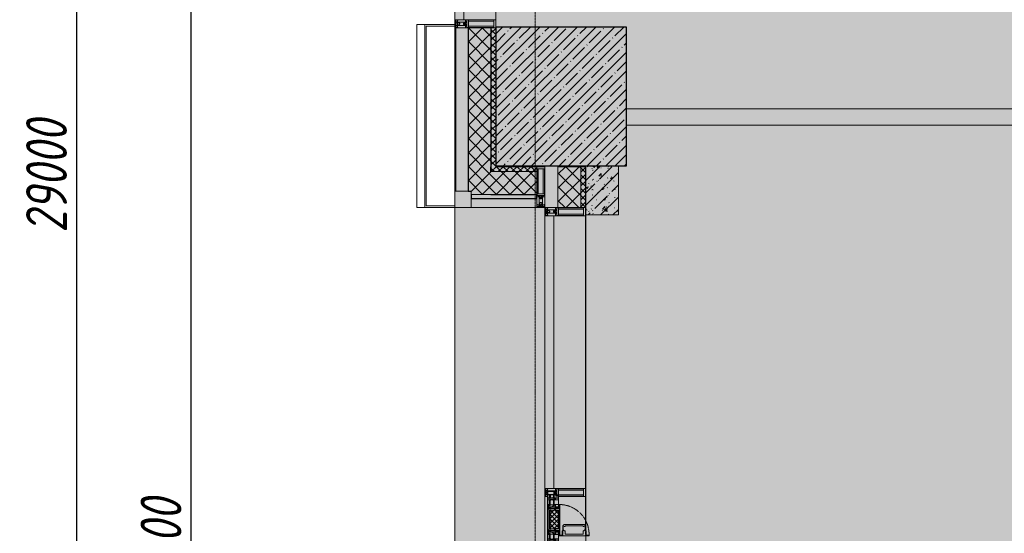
# Model space of a CAD drawing. Header units: millimetres. Extents: x -84210938 to 7466299, y -86687 to 22081.
# Tile 18 of 256: x 32766 to 38788, y -36229 to -33084. Entities that reach past the tile are written whole.
import ezdxf

# ---------------------------------------------------------------- set-up
doc = ezdxf.new("R2010")
doc.units = ezdxf.units.MM
doc.linetypes.add('-D1-02х01', pattern=[3, 2, -1])
doc.linetypes.add('-D1d1-15x02', pattern=[19, 15, -2, 0, -2])
doc.layers.get('Defpoints').update_dxf_attribs({"color": 31})
for name, color, linetype, lineweight in [('_0', 7, 'Continuous', 13), ('A-200-M_WALL', 7, 'Continuous', 5), ('A-200-M_WALL_INT', 7, 'Continuous', 5), ('A-200-M_WALL_PAT', 7, 'Continuous', 5), ('A-214-M_CURT_WALL', 7, 'Continuous', 5), ('A-215-M_CURT_PANEL', 7, 'Continuous', 5), ('A-280-M_COLUMN', 7, 'Continuous', 5), ('A-314-M_WINDOW', 7, 'Continuous', 5), ('S-280-M_COLUMN', 7, 'Continuous', 5), ('Z-060-M_DETAIL', 7, 'Continuous', 5), ('Оси', 7, 'Continuous', 5)]:
    doc.layers.add(name, color=color, linetype=linetype, lineweight=lineweight)
doc.styles.add('fl_iso paper', font='isocpeur.ttf', dxfattribs={"width": 0.8, "oblique": 10})
doc.dimstyles.new('In tre 1_100', dxfattribs={"dimscale": 100, "dimtxt": 2.5, "dimasz": 2, "dimexe": 1, "dimexo": 0.7, "dimgap": 0.6, "dimtad": 1, "dimdec": 0, "dimrnd": 5, "dimzin": 0, "dimdsep": 46, "dimtxsty": 'fl_iso paper', "dimblk": 'ARCHTICK', "dimcen": 0, "dimdle": 1, "dimadec": 0, "dimazin": 0, "dimtfac": 1, "dimtdec": 0, "dimtofl": 0, "dimtmove": 1, "dimatfit": 3, "dimldrblk": 'DOT', "dimfxl": 40, "dimtfillclr": 256, "dimtolj": 1, "dimtzin": 0, "dimarcsym": 1})
pattern_1 = [(45, (0, 0), (-21.213203, 21.213203), []), (135, (0, 0), (-21.213203, -21.213203), [])]
pattern_2 = [(45, (0, 0), (-42.4264, 42.4264), []), (135, (0, 0), (-42.4264, -42.4264), [])]

# ---------------------------------------------------------------- blocks, each defined once
blk = doc.blocks.new('_ArchTick')
at = {"color": 0, "linetype": 'ByBlock', "lineweight": 9, "const_width": 0.15}
blk.add_lwpolyline([(-0.5, -0.5), (0.5, 0.5)], dxfattribs=at)
blk = doc.blocks.new('*D675')
at = {"layer": 'Defpoints', "color": 0, "transparency": 16777216}
for p in [(33009.2, -19899.4), (33115.2, -19899.4), (33009.2, -48899.4)]:
    blk.add_point(p, dxfattribs=at)
at = {"layer": 'Оси', "color": 0, "lineweight": -2, "transparency": 16777216}
for p, q in [((33115.2, -48999.4), (33115.2, -19799.4)), ((33079.2, -19899.4), (33215.2, -19899.4)), ((33079.2, -48899.4), (33215.2, -48899.4))]:
    blk.add_line(p, q, dxfattribs=at)
at = {"layer": 'Оси', "color": 0, "lineweight": -2, "transparency": 16777216, "xscale": 200, "yscale": 200, "zscale": 200}
for p, rotation in [((33115.2, -19899.4), 90), ((33115.2, -48899.4), 270)]:
    blk.add_blockref('_ArchTick', p, dxfattribs=dict(at, rotation=rotation))
at = {"layer": 'Оси', "color": 0, "transparency": 16777216, "insert": (32930.2, -34041.9), "char_height": 250, "attachment_point": 5, "rotation": 90, "style": 'fl_iso paper'}
blk.add_mtext('\\A1;29000', dxfattribs=at)
blk = doc.blocks.new('_DOT')
at = {"color": 0, "linetype": 'ByBlock'}
blk.add_line((-0.5, 0), (-1, 0), dxfattribs=at)
at = {"color": 0, "linetype": 'ByBlock', "const_width": 0.5}
blk.add_lwpolyline([(-0.25, 0, 1), (0.25, 0, 1)], format="xyb", close=True, dxfattribs=at)
blk = doc.blocks.new('*D681')
at = {"layer": 'Defpoints', "color": 0, "transparency": 16777216}
for p in [(33709.2, -32099.4), (33815.2, -32099.4), (33709.2, -40499.4)]:
    blk.add_point(p, dxfattribs=at)
at = {"layer": 'Оси', "color": 0, "lineweight": -2, "transparency": 16777216}
for p, q in [((33815.2, -40599.4), (33815.2, -31999.4)), ((33779.2, -32099.4), (33915.2, -32099.4)), ((33779.2, -40499.4), (33915.2, -40499.4))]:
    blk.add_line(p, q, dxfattribs=at)
at = {"layer": 'Оси', "color": 0, "lineweight": -2, "transparency": 16777216, "xscale": 200, "yscale": 200, "zscale": 200}
for p, rotation in [((33815.2, -32099.4), 90), ((33815.2, -40499.4), 270)]:
    blk.add_blockref('_ArchTick', p, dxfattribs=dict(at, rotation=rotation))
at = {"layer": 'Оси', "color": 0, "transparency": 16777216, "insert": (33630.2, -36299.4), "char_height": 250, "attachment_point": 5, "rotation": 90, "style": 'fl_iso paper'}
blk.add_mtext('\\A1;8400', dxfattribs=at)
blk = doc.blocks.new('System Panel - A_PAN_Glass-4469114-50_AS_Plan_23')
at = {"layer": 'A-215-M_CURT_PANEL'}
for p, q in [((785, 0), (-785, 0)), ((-785, 0), (-785, -55)), ((785, -55), (785, 0)), ((-785, -55), (785, -55))]:
    blk.add_line(p, q, dxfattribs=at)
blk = doc.blocks.new('Rectangular Mullion - R_StandardFrame_50Wx250H-3735661-50_AS_Plan_23')
at = {"layer": 'A-214-M_CURT_WALL'}
blk.add_line((-500, 17465), (-500, 15895), dxfattribs=at)
blk = doc.blocks.new('Quad Corner Mullion - Q_0_100_-50-2880228-50_AS_Plan_23')
at = {"layer": 'A-214-M_CURT_WALL', "lineweight": 9}
for p, q in [((0, 100), (-100, 100)), ((-100, 100), (-100, 0)), ((0, 0), (0, 100)), ((-100, 0), (0, 0))]:
    blk.add_line(p, q, dxfattribs=at)
blk = doc.blocks.new('Rectangular Mullion - 50Wx250H-V7-50_AS_Plan_23')
at = {"layer": 'Z-060-M_DETAIL'}
for p, q in [((-25, 65.2), (-25, 250)), ((-25, 250), (0, 250)), ((25, 250), (0, 250)), ((25, 65.2), (25, 250)), ((-23, 237.3), (0, 237.3)), ((-23, 237.3), (-23, 73.6)), ((-14.9, 84), (-14.9, 237.3)), ((23, 237.3), (0, 237.3)), ((14.9, 84), (14.9, 237.3)), ((23, 237.3), (23, 73.6)), ((-14, 65.2), (-25, 65.2)), ((0, 84), (-23, 84)), ((-0.5, 73.6), (-23, 73.6)), ((-14, 71.3), (-14, 65.2)), ((-10, 71.3), (-14, 71.3)), ((-10, 53), (-10, 71.3)), ((-7, 65.2), (-5.9, 67.3)), ((-7, 65.2), (-7, 54.7)), ((-4.1, 67.3), (-5.9, 67.3)), ((-4.1, 67.3), (-2.9, 65.1)), ((-2.9, 65.1), (-2.9, 54.6)), ((0, 84), (23, 84)), ((0.5, 73.6), (23, 73.6)), ((4.1, 67.3), (2.9, 65.1)), ((2.9, 65.1), (2.9, 54.6)), ((4.1, 67.3), (5.9, 67.3)), ((7, 65.2), (5.9, 67.3)), ((7, 65.2), (7, 54.7)), ((10, 71.3), (14, 71.3)), ((10, 53), (10, 71.3)), ((14, 71.3), (14, 65.2)), ((14, 65.2), (25, 65.2)), ((-23.8, 14.6), (-25, 14.2)), ((-25, 0), (-25, 14.2)), ((-22.3, 17), (-23.8, 17)), ((-23.8, 17), (-23.8, 14.6)), ((-22.5, 10.6), (-23.8, 14.6)), ((-22.5, 10.6), (-23.7, 9.9)), ((-23.7, 1.3), (-23.7, 9.9)), ((-23.7, 1.3), (-11.8, 1.3)), ((-23.2, 10.2), (-22.5, 8)), ((-22.5, 8), (-22.5, 4.5)), ((-21.3, 4.5), (-22.5, 4.5)), ((-22.3, 17), (-22.3, 16)), ((-22.3, 16), (-21.3, 16)), ((-19, 17.6), (-21.3, 16)), ((-21.3, 4.5), (-21.3, 6.5)), ((-21.3, 6.5), (-14.2, 6.5)), ((-18.4, 16.6), (-19, 17.6)), ((-7.4, 16.6), (-18.4, 16.6)), ((-14.2, 6.5), (-14.2, 4.5)), ((-13.2, 4.5), (-14.2, 4.5)), ((-13.2, 4.5), (-12.2, 7.2)), ((-12.7, 7.6), (-11.3, 11.4)), ((-12.7, 7.6), (-11.8, 6.9)), ((-12.2, 9), (-12.2, 14.8)), ((-12.2, 14.8), (0, 14.8)), ((-11.8, 1.3), (-11.8, 6.9)), ((-10.5, 11.2), (-11.3, 11.4)), ((-10.5, 1.5), (-10.5, 11.2)), ((-4.8, 1.5), (-10.5, 1.5)), ((-8.7, 53), (-10, 53)), ((-10, 53), (-10, 17)), ((-10, 17), (-7.5, 17)), ((-8.7, 53), (-7, 54.7)), ((-8.5, 23), (-1.5, 30)), ((-8.5, 18.5), (-8.5, 23)), ((-7.5, 18.5), (-8.5, 18.5)), ((-7.5, 17), (-7.5, 18.5)), ((-7.4, 18), (-7.4, 16.6)), ((-2.6, 18), (-7.4, 18)), ((0, 8), (-4.8, 8)), ((-4.8, 1.5), (-4.8, 8)), ((-1.3, 53), (-2.9, 54.6)), ((-2.6, 18), (-2.6, 16.8)), ((-2.6, 16.8), (0, 16.8)), ((-1.5, 30), (0, 30)), ((0, 53), (-1.3, 53)), ((0, 53), (1.3, 53)), ((1.5, 30), (0, 30)), ((2.6, 16.8), (0, 16.8)), ((0, 14.8), (0, 16.8)), ((0, 14.8), (0, 16.8)), ((12.2, 14.8), (0, 14.8)), ((0, 0), (0, 8)), ((0, 8), (4.8, 8)), ((0, 0), (0, 8)), ((1.3, 53), (2.9, 54.6)), ((8.5, 23), (1.5, 30)), ((2.6, 18), (2.6, 16.8)), ((2.6, 18), (7.4, 18)), ((4.8, 1.5), (4.8, 8)), ((4.8, 1.5), (10.5, 1.5)), ((8.7, 53), (7, 54.7)), ((7.4, 18), (7.4, 16.6)), ((7.4, 16.6), (18.4, 16.6)), ((7.5, 18.5), (8.5, 18.5)), ((7.5, 17), (7.5, 18.5)), ((10, 17), (7.5, 17)), ((8.5, 18.5), (8.5, 23)), ((8.7, 53), (10, 53)), ((10, 53), (10, 17)), ((10.5, 11.2), (11.3, 11.4)), ((10.5, 1.5), (10.5, 11.2)), ((12.7, 7.6), (11.3, 11.4)), ((12.7, 7.6), (11.8, 6.9)), ((11.8, 1.3), (11.8, 6.9)), ((23.7, 1.3), (11.8, 1.3)), ((12.2, 9), (12.2, 14.8)), ((13.2, 4.5), (12.2, 7.2)), ((13.2, 4.5), (14.2, 4.5)), ((21.3, 6.5), (14.2, 6.5)), ((14.2, 6.5), (14.2, 4.5)), ((18.4, 16.6), (19, 17.6)), ((19, 17.6), (21.3, 16)), ((22.3, 16), (21.3, 16)), ((21.3, 4.5), (21.3, 6.5)), ((21.3, 4.5), (22.5, 4.5)), ((22.3, 17), (22.3, 16)), ((22.3, 17), (23.8, 17)), ((22.5, 10.6), (23.8, 14.6)), ((22.5, 10.6), (23.7, 9.9)), ((23.2, 10.2), (22.5, 8)), ((22.5, 8), (22.5, 4.5)), ((23.7, 1.3), (23.7, 9.9)), ((23.8, 17), (23.8, 14.6)), ((23.8, 14.6), (25, 14.2)), ((25, 0), (25, 14.2)), ((-25, 0), (0, 0)), ((25, 0), (0, 0))]:
    blk.add_line(p, q, dxfattribs=at)
for centre, start, end in [((-0.5, 73.1), 360, 90), ((0.5, 73.1), 90, 180)]:
    blk.add_arc(centre, 0.5, start, end, dxfattribs=at)
blk = doc.blocks.new('Rectangular Mullion - R_StandardFrame_50Wx250H-2880232-50_AS_Plan_23')
at = {"layer": 'A-214-M_CURT_WALL', "lineweight": 9}
for p, q in [((0, 250), (-50, 250)), ((-50, 250), (-50, 0)), ((0, 0), (0, 250)), ((-50, 0), (0, 0))]:
    blk.add_line(p, q, dxfattribs=at)
blk = doc.blocks.new('System Panel - A_PAN_Glass-3737704-50_AS_Plan_23')
at = {"layer": 'A-215-M_CURT_PANEL'}
for p, q in [((835, 0), (-835, 0)), ((-835, 0), (-835, -55)), ((835, -55), (835, 0)), ((-835, -55), (835, -55))]:
    blk.add_line(p, q, dxfattribs=at)
blk = doc.blocks.new('Rectangular Mullion - R_StandardFrame_50Wx250H-3735672-50_AS_Plan_23')
at = {"layer": 'A-214-M_CURT_WALL'}
blk.add_line((50, 14695), (50, 13025), dxfattribs=at)
blk = doc.blocks.new('A_PAN_Створка - 383мм-3734681-50_AS_Plan_23')
at = {"layer": 'A-215-M_CURT_PANEL'}
h = blk.add_hatch(dxfattribs=at)
h.set_pattern_fill('FP_17', color=256, style=0, pattern_type=2)
h.set_pattern_definition([(135, (12835.019, 200), (-14.142136, -14.142136), []), (225, (12835.019, 200), (14.142136, -14.142136), [])])
h.paths.add_polyline_path([(57.2, 36.4), (57.2, 60.8), (54.6, 63.4), (53.6, 82.7), (-54.6, 81.8), (-54.6, 63.4), (-57.2, 60.8), (-57.2, 36.4), (-54.9, 34.1), (-54.5, 31.8), (54.5, 31.8), (54.9, 34.1)])
at = {"layer": 'A-314-M_WINDOW'}
for p, q in [((-153, 73.5), (-150, 73.5)), ((-153, 60), (-153, 73.5)), ((-152, 20), (-152, 73.5)), ((-150.5, 69.5), (-150.5, 73.5)), ((-145, 69.5), (-150.5, 69.5)), ((-150.5, 33.6), (-150.5, 68)), ((-150.5, 68), (-143.5, 68)), ((-150, 84), (-78, 84)), ((-150, 73.5), (-150, 84)), ((-148.5, 82.5), (-132.4, 82.5)), ((-148.5, 81), (-148.5, 82.5)), ((-143.5, 81), (-148.5, 81)), ((-145, 69.5), (-145, 79.5)), ((-143.5, 68), (-143.5, 81)), ((-132.4, 56.6), (-132.4, 82.5)), ((-131, 82.5), (-120.8, 82.5)), ((-131, 82.5), (-131, 64.6)), ((-131, 64.6), (-120.8, 64.6)), ((-131, 56.5), (-131, 62.6)), ((-120.8, 62.6), (-131, 62.6)), ((-120.8, 82.5), (-120.8, 64.6)), ((-120.8, 56.5), (-120.8, 62.6)), ((-119.3, 82.5), (-92.5, 82.5)), ((-119.3, 56.6), (-119.3, 82.5)), ((-92.5, 56.6), (-92.5, 82.5)), ((-91.5, 92), (91.5, 92)), ((-91.5, 87.5), (-91.5, 92)), ((-73.9, 87.5), (-91.5, 87.5)), ((-90.8, 82.5), (-79.5, 82.5)), ((-90.8, 64.6), (-90.8, 82.5)), ((-80.1, 64.6), (-90.8, 64.6)), ((-90.8, 62.7), (-90.8, 56.6)), ((-80.4, 62.7), (-90.8, 62.7)), ((-85, 84), (-85, 87.5)), ((-85, 87.5), (-78, 87.5)), ((-78, 84), (-85, 84)), ((-80.4, 61.1), (-80.4, 62.7)), ((-78, 61.1), (-80.4, 61.1)), ((-80.1, 66.1), (-80.1, 64.6)), ((-78, 66.1), (-80.1, 66.1)), ((-79.5, 82.5), (-79.5, 80.6)), ((-79.5, 80.6), (-78, 80.6)), ((-78, 87.5), (-78, 84)), ((-78, 84), (-73.9, 84)), ((-78, 84), (-78, 23.5)), ((-78, 66.1), (-78, 61.1)), ((-73.9, 62.5), (-73.9, 87.5)), ((-70, 62.5), (-73.9, 62.5)), ((-70, 32.1), (-70, 62.5)), ((70, 62.5), (70, 32.1)), ((73.9, 62.5), (70, 62.5)), ((73.9, 87.5), (73.9, 62.5)), ((91.5, 87.5), (73.9, 87.5)), ((73.9, 84), (78, 84)), ((78, 87.5), (78, 84)), ((85, 87.5), (78, 87.5)), ((78, 84), (85, 84)), ((78, 84), (150, 84)), ((78, 23.5), (78, 84)), ((79.5, 80.6), (78, 80.6)), ((78, 66.1), (78, 61.1)), ((78, 66.1), (80.1, 66.1)), ((78, 61.1), (80.4, 61.1)), ((90.8, 82.5), (79.5, 82.5)), ((79.5, 82.5), (79.5, 80.6)), ((80.1, 66.1), (80.1, 64.6)), ((80.1, 64.6), (90.8, 64.6)), ((80.4, 62.7), (90.8, 62.7)), ((80.4, 61.1), (80.4, 62.7)), ((85, 84), (85, 87.5)), ((90.8, 64.6), (90.8, 82.5)), ((90.8, 62.7), (90.8, 56.6)), ((91.5, 92), (91.5, 87.5)), ((119.3, 82.5), (92.5, 82.5)), ((92.5, 56.6), (92.5, 82.5)), ((119.3, 56.6), (119.3, 82.5)), ((120.8, 82.5), (120.8, 64.6)), ((131, 82.5), (120.8, 82.5)), ((131, 64.6), (120.8, 64.6)), ((120.8, 56.5), (120.8, 62.6)), ((120.8, 62.6), (131, 62.6)), ((131, 82.5), (131, 64.6)), ((131, 56.5), (131, 62.6)), ((132.4, 56.6), (132.4, 82.5)), ((148.5, 82.5), (132.4, 82.5)), ((143.5, 81), (148.5, 81)), ((143.5, 68), (143.5, 81)), ((150.5, 68), (143.5, 68)), ((145, 69.5), (145, 79.5)), ((145, 69.5), (150.5, 69.5)), ((148.5, 81), (148.5, 82.5)), ((150, 84), (150, 73.5)), ((150, 73.5), (153, 73.5)), ((150.5, 69.5), (150.5, 73.5)), ((150.5, 33.6), (150.5, 68)), ((152, 20), (152, 73.5)), ((153, 73.5), (153, 60)), ((-171, 57), (-156, 57)), ((-171, 17), (-171, 57)), ((-171, 55.5), (-152, 55.5)), ((-171, 18.5), (-153.5, 18.5)), ((-67.9, 17), (-171, 17)), ((-153.5, 18.5), (-152, 20)), ((-150.5, 56.6), (-132.4, 56.6)), ((-136.4, 52.4), (-150.5, 52.4)), ((-136.3, 33.6), (-150.5, 33.6)), ((-150.5, 29.4), (-132.4, 29.4)), ((-150.5, 17), (-150.5, 29.4)), ((-132.4, 18.6), (-150.5, 18.6)), ((-137.2, 54.8), (-135.8, 50.8)), ((-132.5, 54.8), (-137.2, 54.8)), ((-137.2, 31), (-135.8, 35)), ((-132.5, 31), (-137.2, 31)), ((-132.1, 49), (-135.8, 50.8)), ((-132.1, 36.8), (-135.8, 35)), ((-132.5, 53.8), (-133.4, 52)), ((-133.4, 52), (-130.1, 50.4)), ((-133.4, 33.7), (-130.1, 35.3)), ((-132.5, 31.9), (-133.4, 33.7)), ((-132.5, 53.8), (-132.5, 54.8)), ((-132.5, 31.9), (-132.5, 31)), ((-132.4, 29.4), (-132.4, 18.6)), ((-132.1, 49), (-132.1, 36.8)), ((-131, 56.5), (-120.8, 56.5)), ((-131, 55.1), (-131, 52.7)), ((-120.8, 55.1), (-131, 55.1)), ((-129.4, 51.1), (-131, 52.7)), ((-129.4, 34.6), (-131, 33)), ((-131, 30.9), (-131, 33)), ((-120.8, 30.9), (-131, 30.9)), ((-131, 29.5), (-120.8, 29.5)), ((-131, 18.2), (-131, 29.5)), ((-120.8, 18.2), (-131, 18.2)), ((-130.1, 50.4), (-129.4, 51.1)), ((-130.1, 35.3), (-130.1, 50.4)), ((-130.1, 35.3), (-129.4, 34.6)), ((-122.4, 51.1), (-120.8, 52.7)), ((-121.7, 50.4), (-122.4, 51.1)), ((-121.7, 35.3), (-122.4, 34.6)), ((-122.4, 34.6), (-120.8, 33)), ((-118.4, 52), (-121.7, 50.4)), ((-121.7, 35.3), (-121.7, 50.4)), ((-118.4, 33.7), (-121.7, 35.3)), ((-120.8, 55.1), (-120.8, 52.7)), ((-120.8, 30.9), (-120.8, 33)), ((-120.8, 18.2), (-120.8, 29.5)), ((-119.7, 49), (-115.9, 50.8)), ((-119.7, 49), (-119.7, 36.8)), ((-119.7, 36.8), (-115.9, 35)), ((-92.5, 56.6), (-119.3, 56.6)), ((-119.3, 54.8), (-114.6, 54.8)), ((-119.3, 53.8), (-119.3, 54.8)), ((-119.3, 53.8), (-118.4, 52)), ((-119.3, 31.9), (-118.4, 33.7)), ((-119.3, 31.9), (-119.3, 31)), ((-119.3, 31), (-114.6, 31)), ((-92.5, 29.4), (-119.3, 29.4)), ((-119.3, 29.4), (-119.3, 18.6)), ((-119.3, 18.6), (-92.5, 18.6)), ((-114.6, 54.8), (-115.9, 50.8)), ((-114.6, 31), (-115.9, 35)), ((-94.1, 33.5), (-115.4, 33.5)), ((-94.1, 52.5), (-115.3, 52.5)), ((-89.9, 50.9), (-94.1, 52.5)), ((-89.9, 35.1), (-94.1, 33.5)), ((-92.5, 18.6), (-92.5, 29.4)), ((-90.8, 56.6), (-85.9, 56.6)), ((-90.8, 18.5), (-90.8, 29.4)), ((-90.8, 29.4), (-85.9, 29.4)), ((-87.3, 18.5), (-90.8, 18.5)), ((-89.9, 52.2), (-88.6, 53.5)), ((-89.9, 52.2), (-89.9, 50.9)), ((-89.9, 35.1), (-89.9, 50.9)), ((-89.9, 32.5), (-89.9, 35.1)), ((-85.9, 32.5), (-89.9, 32.5)), ((-85.9, 53.5), (-88.6, 53.5)), ((-87.3, 21.9), (-85.9, 21.9)), ((-87.3, 20.4), (-87.3, 21.9)), ((-87.3, 20.4), (-87.3, 18.5)), ((-84.8, 20.4), (-87.3, 20.4)), ((-85.9, 56.6), (-85.9, 53.5)), ((-85.9, 53.5), (-78, 45.6)), ((-85.9, 29.4), (-85.9, 32.5)), ((-85.9, 21.9), (-85.9, 29.4)), ((-85.9, 18.2), (-85.9, 20.4)), ((-75.9, 18.2), (-85.9, 18.2)), ((-83.4, 20.4), (-84.8, 20.4)), ((-70, 33.8), (-83.4, 20.4)), ((-78, 45.6), (-78, 36.8)), ((-78, 36.8), (-70, 36.8)), ((-78, 23.5), (-67.9, 23.5)), ((-75.9, 23.5), (-73, 23.5)), ((-75.9, 21.5), (-75.9, 23.5)), ((-75.9, 21.5), (-75.9, 18.2)), ((-74.9, 21.5), (-75.9, 21.5)), ((-74.9, 17.9), (-74.9, 21.5)), ((-68.9, 17.9), (-74.9, 17.9)), ((-67.2, 29.3), (-73, 23.5)), ((-70, 36.8), (-70, 33.8)), ((-61.4, 23.5), (-70, 32.1)), ((-68.9, 21.5), (-68.9, 17.9)), ((-67.9, 21.5), (-68.9, 21.5)), ((-67.9, 23.5), (-64.6, 26.8)), ((-67.9, 23.5), (-64.6, 26.8)), ((-67.9, 21.5), (-67.9, 23.5)), ((-67.9, 17), (-67.9, 23.5)), ((-61.4, 23.5), (-67.9, 17)), ((67.9, 17), (-67.9, 17)), ((-67.9, 17), (67.9, 17)), ((-64.6, 26.8), (-67.2, 29.3)), ((-64.6, 26.8), (-61.4, 23.5)), ((61.4, 23.5), (-61.4, 23.5)), ((70, 32.1), (61.4, 23.5)), ((61.4, 23.5), (64.6, 26.8)), ((67.9, 17), (61.4, 23.5)), ((64.6, 26.8), (67.2, 29.3)), ((67.9, 23.5), (64.6, 26.8)), ((64.6, 26.8), (67.9, 23.5)), ((67.2, 29.3), (73, 23.5)), ((67.9, 21.5), (67.9, 23.5)), ((67.9, 23.5), (67.9, 17)), ((67.9, 23.5), (78, 23.5)), ((67.9, 21.5), (68.9, 21.5)), ((171, 17), (67.9, 17)), ((68.9, 21.5), (68.9, 17.9)), ((68.9, 17.9), (74.9, 17.9)), ((70, 36.8), (70, 33.8)), ((78, 36.8), (70, 36.8)), ((70, 33.8), (83.4, 20.4)), ((75.9, 23.5), (73, 23.5)), ((74.9, 21.5), (75.9, 21.5)), ((74.9, 17.9), (74.9, 21.5)), ((75.9, 21.5), (75.9, 23.5)), ((75.9, 21.5), (75.9, 18.2)), ((75.9, 18.2), (85.9, 18.2)), ((85.9, 53.5), (78, 45.6)), ((78, 45.6), (78, 36.8)), ((83.4, 20.4), (84.8, 20.4)), ((84.8, 20.4), (87.3, 20.4)), ((85.9, 56.6), (85.9, 53.5)), ((90.8, 56.6), (85.9, 56.6)), ((85.9, 53.5), (88.6, 53.5)), ((85.9, 32.5), (89.9, 32.5)), ((85.9, 29.4), (85.9, 32.5)), ((85.9, 21.9), (85.9, 29.4)), ((90.8, 29.4), (85.9, 29.4)), ((87.3, 21.9), (85.9, 21.9)), ((85.9, 18.2), (85.9, 20.4)), ((87.3, 20.4), (87.3, 21.9)), ((87.3, 20.4), (87.3, 18.5)), ((87.3, 18.5), (90.8, 18.5)), ((89.9, 52.2), (88.6, 53.5)), ((89.9, 50.9), (94.1, 52.5)), ((89.9, 52.2), (89.9, 50.9)), ((89.9, 35.1), (89.9, 50.9)), ((89.9, 35.1), (94.1, 33.5)), ((89.9, 32.5), (89.9, 35.1)), ((90.8, 18.5), (90.8, 29.4)), ((92.5, 56.6), (119.3, 56.6)), ((92.5, 18.6), (92.5, 29.4)), ((92.5, 29.4), (119.3, 29.4)), ((119.3, 18.6), (92.5, 18.6)), ((94.1, 52.5), (115.3, 52.5)), ((94.1, 33.5), (115.4, 33.5)), ((114.6, 54.8), (115.9, 50.8)), ((119.3, 54.8), (114.6, 54.8)), ((114.6, 31), (115.9, 35)), ((119.3, 31), (114.6, 31)), ((119.7, 49), (115.9, 50.8)), ((119.7, 36.8), (115.9, 35)), ((119.3, 53.8), (118.4, 52)), ((118.4, 52), (121.7, 50.4)), ((118.4, 33.7), (121.7, 35.3)), ((119.3, 31.9), (118.4, 33.7)), ((119.3, 53.8), (119.3, 54.8)), ((119.3, 31.9), (119.3, 31)), ((119.3, 29.4), (119.3, 18.6)), ((119.7, 49), (119.7, 36.8)), ((131, 56.5), (120.8, 56.5)), ((120.8, 55.1), (120.8, 52.7)), ((120.8, 55.1), (131, 55.1)), ((122.4, 51.1), (120.8, 52.7)), ((122.4, 34.6), (120.8, 33)), ((120.8, 30.9), (120.8, 33)), ((120.8, 30.9), (131, 30.9)), ((120.8, 18.2), (120.8, 29.5)), ((131, 29.5), (120.8, 29.5)), ((120.8, 18.2), (131, 18.2)), ((121.7, 50.4), (122.4, 51.1)), ((121.7, 35.3), (121.7, 50.4)), ((121.7, 35.3), (122.4, 34.6)), ((129.4, 51.1), (131, 52.7)), ((130.1, 50.4), (129.4, 51.1)), ((130.1, 35.3), (129.4, 34.6)), ((129.4, 34.6), (131, 33)), ((133.4, 52), (130.1, 50.4)), ((130.1, 35.3), (130.1, 50.4)), ((133.4, 33.7), (130.1, 35.3)), ((131, 55.1), (131, 52.7)), ((131, 30.9), (131, 33)), ((131, 18.2), (131, 29.5)), ((132.1, 49), (135.8, 50.8)), ((132.1, 49), (132.1, 36.8)), ((132.1, 36.8), (135.8, 35)), ((150.5, 56.6), (132.4, 56.6)), ((150.5, 29.4), (132.4, 29.4)), ((132.4, 29.4), (132.4, 18.6)), ((132.4, 18.6), (150.5, 18.6)), ((132.5, 54.8), (137.2, 54.8)), ((132.5, 53.8), (132.5, 54.8)), ((132.5, 53.8), (133.4, 52)), ((132.5, 31.9), (133.4, 33.7)), ((132.5, 31.9), (132.5, 31)), ((132.5, 31), (137.2, 31)), ((137.2, 54.8), (135.8, 50.8)), ((137.2, 31), (135.8, 35)), ((136.3, 33.6), (150.5, 33.6)), ((136.4, 52.4), (150.5, 52.4)), ((150.5, 17), (150.5, 29.4)), ((171, 55.5), (152, 55.5)), ((153.5, 18.5), (152, 20)), ((171, 18.5), (153.5, 18.5)), ((156, 57), (171, 57)), ((171, 57), (171, 17))]:
    blk.add_line(p, q, dxfattribs=at)
at = {"layer": 'A-314-M_WINDOW', "linetype": '-D1-02х01'}
blk.add_arc((91.4, 87.5), 183, 88.85546, 178.59095, dxfattribs=at)
at = {"layer": 'A-314-M_WINDOW'}
for centre, start, end in [((-156, 60), 270, 360), ((156, 60), 180, 270)]:
    blk.add_arc(centre, 3, start, end, dxfattribs=at)
at = {"layer": 'Z-060-M_DETAIL', "color": 9, "true_color": 0xc8c8c8}
for p, q in [((39.7, 249), (31.1, 240.4)), ((70.1, 249), (39.7, 249)), ((45, 244.7), (42.3, 239.8)), ((45.9, 246.8), (45, 244.7)), ((63.3, 246.8), (45.9, 246.8)), ((64.1, 245), (63.3, 246.8)), ((64.1, 245), (66.7, 241)), ((66.7, 241), (68.6, 239.7)), ((70.1, 252.9), (70.1, 249)), ((95.1, 252.9), (70.1, 252.9)), ((74.1, 248.4), (74.1, 252.9)), ((89.1, 248.4), (74.1, 248.4)), ((89.1, 252.9), (89.1, 248.4)), ((93.1, 248.4), (93.1, 252.9)), ((97.9, 248.4), (93.1, 248.4)), ((95.1, 270.5), (95.1, 252.9)), ((99.6, 270.5), (95.1, 270.5)), ((97.9, 262.4), (95.1, 262.4)), ((97.9, 262.4), (97.9, 248.4)), ((99.6, 270.5), (99.6, 87.5)), ((31.1, 117.6), (31.1, 240.4)), ((41.4, 234.2), (39.1, 233.8)), ((39.1, 179), (39.1, 233.8)), ((41.4, 234.2), (43.5, 236.3)), ((42.3, 239.8), (43.5, 236.3)), ((68.6, 239.7), (68.6, 236.4)), ((68.6, 236.4), (71.1, 233.9)), ((71.1, 233.9), (89.5, 233.9)), ((89.5, 233.9), (90.6, 232.8)), ((90.6, 125.2), (90.6, 232.8)), ((39.1, 179), (39.1, 124.2)), ((41.4, 123.8), (39.1, 124.2)), ((41.4, 123.8), (43.5, 121.7)), ((42.3, 118.2), (43.5, 121.7)), ((68.6, 121.6), (71.1, 124.1)), ((68.6, 118.3), (68.6, 121.6)), ((71.1, 124.1), (89.5, 124.1)), ((89.5, 124.1), (90.6, 125.2)), ((39.7, 109), (31.1, 117.6)), ((70.1, 109), (39.7, 109)), ((45, 113.3), (42.3, 118.2)), ((45.9, 111.2), (45, 113.3)), ((63.3, 111.2), (45.9, 111.2)), ((64.1, 113), (63.3, 111.2)), ((64.1, 113), (66.7, 117)), ((66.7, 117), (68.6, 118.3)), ((70.1, 105.1), (70.1, 109)), ((95.1, 105.1), (70.1, 105.1)), ((74.1, 109.6), (74.1, 105.1)), ((89.1, 109.6), (74.1, 109.6)), ((89.1, 105.1), (89.1, 109.6)), ((93.1, 109.6), (93.1, 105.1)), ((97.9, 109.6), (93.1, 109.6)), ((95.1, 87.5), (95.1, 105.1)), ((97.9, 95.6), (95.1, 95.6)), ((99.6, 87.5), (95.1, 87.5)), ((97.9, 95.6), (97.9, 109.6))]:
    blk.add_line(p, q, dxfattribs=at)
at = {"layer": 'Z-060-M_DETAIL'}
for p, q in [((-91.5, 92), (-91.5, 87.5)), ((-91.5, 92), (91.5, 92)), ((-91.5, 87.5), (-73.9, 87.5)), ((-83.4, 90.3), (-69.4, 90.3)), ((-83.4, 90.3), (-83.4, 87.5)), ((-73.9, 87.5), (-73.9, 62.5)), ((-69.4, 85.5), (-73.9, 85.5)), ((-73.9, 81.5), (-69.4, 81.5)), ((-69.4, 66.5), (-73.9, 66.5)), ((-73.9, 62.5), (-70, 62.5)), ((-70, 62.5), (-70, 32.1)), ((-69.4, 90.3), (-69.4, 85.5)), ((-69.4, 81.5), (-69.4, 66.5)), ((-67.9, 89.3), (-66.9, 90.3)), ((-67.9, 62.5), (-67.9, 89.3)), ((-61.7, 62.5), (-67.9, 62.5)), ((-66.9, 90.3), (-57.4, 90.3)), ((-62, 59.1), (-60.7, 61)), ((-60.1, 67.7), (-61.7, 64.9)), ((-61.7, 64.9), (-61.7, 62.5)), ((-60.7, 61), (-57.4, 61)), ((-56.4, 67.7), (-60.1, 67.7)), ((-57.4, 90.3), (-56.4, 89.4)), ((-57.4, 61), (-54.9, 63.5)), ((-54.6, 63.4), (-57.2, 60.8)), ((-57.2, 60.8), (-57.2, 36.4)), ((-56.4, 89.4), (-56.4, 67.7)), ((-53.9, 90.3), (-54.9, 89.3)), ((-54.9, 89.3), (-54.9, 85.6)), ((-54.9, 85.6), (-53.9, 84.6)), ((-54.9, 81.9), (-53.8, 83)), ((-54.9, 63.5), (-54.9, 81.9)), ((-53.6, 82.7), (-54.6, 81.8)), ((-54.6, 81.8), (-54.6, 63.4)), ((53.9, 90.3), (-53.9, 90.3)), ((-53.9, 84.6), (53.9, 84.6)), ((53.8, 83), (-53.8, 83)), ((53.6, 82.7), (-53.6, 82.7)), ((54.6, 81.8), (53.6, 82.7)), ((54.9, 81.9), (53.8, 83)), ((53.9, 90.3), (54.9, 89.3)), ((54.9, 85.6), (53.9, 84.6)), ((54.6, 63.4), (54.6, 81.8)), ((57.2, 60.8), (54.6, 63.4)), ((54.9, 89.3), (54.9, 85.6)), ((54.9, 63.5), (54.9, 81.9)), ((57.4, 61), (54.9, 63.5)), ((57.4, 90.3), (56.4, 89.4)), ((56.4, 89.4), (56.4, 67.7)), ((56.4, 67.7), (60.1, 67.7)), ((57.2, 36.4), (57.2, 60.8)), ((66.9, 90.3), (57.4, 90.3)), ((60.7, 61), (57.4, 61)), ((60.1, 67.7), (61.7, 64.9)), ((62, 59.1), (60.7, 61)), ((61.7, 64.9), (61.7, 62.5)), ((61.7, 62.5), (67.9, 62.5)), ((67.9, 89.3), (66.9, 90.3)), ((67.9, 62.5), (67.9, 89.3)), ((69.4, 90.3), (69.4, 85.5)), ((83.4, 90.3), (69.4, 90.3)), ((69.4, 85.5), (73.9, 85.5)), ((69.4, 81.5), (69.4, 66.5)), ((73.9, 81.5), (69.4, 81.5)), ((69.4, 66.5), (73.9, 66.5)), ((70, 62.5), (70, 32.1)), ((73.9, 62.5), (70, 62.5)), ((91.5, 87.5), (73.9, 87.5)), ((73.9, 87.5), (73.9, 62.5)), ((83.4, 90.3), (83.4, 87.5)), ((91.5, 92), (91.5, 87.5)), ((-70, 32.1), (-61.4, 23.5)), ((-66, 56.5), (-67.8, 55.7)), ((-67.8, 55.7), (-67.8, 38.3)), ((-67.8, 38.3), (-65.7, 37.4)), ((-66, 56.5), (-62, 59.1)), ((-65.7, 37.4), (-60.8, 34.7)), ((61.4, 23.5), (-61.4, 23.5)), ((-60.8, 34.7), (-57.3, 35.9)), ((-55.2, 33.8), (-57.3, 35.9)), ((-57.2, 36.4), (-54.9, 34.1)), ((-55.2, 33.8), (-54.8, 31.5)), ((-54.9, 34.1), (-54.5, 31.8)), ((-53.9, 30.5), (-54.9, 29.5)), ((-54.9, 29.5), (-54.9, 25.8)), ((-54.9, 25.8), (-53.9, 24.8)), ((0, 31.5), (-54.8, 31.5)), ((-54.5, 31.8), (54.5, 31.8)), ((53.9, 30.5), (-53.9, 30.5)), ((-53.9, 24.8), (53.9, 24.8)), ((0, 31.5), (54.8, 31.5)), ((53.9, 30.5), (54.9, 29.5)), ((54.9, 25.8), (53.9, 24.8)), ((54.5, 31.8), (54.9, 34.1)), ((55.2, 33.8), (54.8, 31.5)), ((54.9, 34.1), (57.2, 36.4)), ((54.9, 29.5), (54.9, 25.8)), ((55.2, 33.8), (57.3, 35.9)), ((60.8, 34.7), (57.3, 35.9)), ((65.7, 37.4), (60.8, 34.7)), ((70, 32.1), (61.4, 23.5)), ((66, 56.5), (62, 59.1)), ((67.8, 38.3), (65.7, 37.4)), ((66, 56.5), (67.8, 55.7)), ((67.8, 55.7), (67.8, 38.3))]:
    blk.add_line(p, q, dxfattribs=at)
blk = doc.blocks.new('Rectangular Mullion - R_StandardFrame_50Wx250H-3456790-50_AS_Plan_23')
at = {"layer": 'A-214-M_CURT_WALL', "lineweight": 9}
for p, q in [((-50, 0), (-50, 250)), ((-50, 250), (0, 250)), ((0, 250), (0, 0)), ((0, 0), (-50, 0))]:
    blk.add_line(p, q, dxfattribs=at)
blk = doc.blocks.new('Rectangular Mullion - R_StandardFrame_50Wx250H-3734678-50_AS_Plan_23')
at = {"layer": 'A-214-M_CURT_WALL'}
for p, q in [((-200, 12695), (-200, 12975)), ((50, 12764.9), (50, 12975)), ((50, 12700), (50, 12735.4))]:
    blk.add_line(p, q, dxfattribs=at)
blk = doc.blocks.new('Rectangular Mullion - 50Wx250H-V5-50_AS_Plan_23')
at = {"layer": 'Z-060-M_DETAIL'}
for p, q in [((-25, 84), (-25, 250)), ((-25, 250), (0, 250)), ((25, 250), (0, 250)), ((25, 65.2), (25, 250)), ((-23, 237.3), (0, 237.3)), ((-23, 237.3), (-23, 84)), ((-14.9, 84), (-14.9, 237.3)), ((23, 237.3), (0, 237.3)), ((14.9, 84), (14.9, 237.3)), ((23, 237.3), (23, 73.6)), ((0, 84), (-15, 84)), ((-0.5, 73.6), (-15, 73.6)), ((-10, 71.3), (-12, 71.3)), ((-10, 57.4), (-10, 71.3)), ((-7, 65.2), (-5.9, 67.3)), ((-7, 65.2), (-7, 57)), ((-4.1, 67.3), (-5.9, 67.3)), ((-4.1, 67.3), (-2.9, 65.1)), ((-2.9, 65.1), (-2.9, 57)), ((0, 84), (23, 84)), ((0.5, 73.6), (23, 73.6)), ((4.1, 67.3), (2.9, 65.1)), ((2.9, 65.1), (2.9, 57)), ((4.1, 67.3), (5.9, 67.3)), ((7, 65.2), (5.9, 67.3)), ((7, 65.2), (7, 54.7)), ((10, 71.3), (14, 71.3)), ((10, 53), (10, 71.3)), ((14, 71.3), (14, 65.2)), ((14, 65.2), (25, 65.2)), ((-23.8, 14.6), (-25, 14.2)), ((-25, 0), (-25, 14.2)), ((-23.8, 17), (-23.8, 14.6)), ((-22.5, 10.6), (-23.8, 14.6)), ((-22.5, 10.6), (-23.7, 9.9)), ((-23.7, 1.3), (-23.7, 9.9)), ((-23.7, 1.3), (-11.8, 1.3)), ((-23.2, 10.2), (-22.5, 8)), ((-22.5, 8), (-22.5, 4.5)), ((-21.3, 4.5), (-22.5, 4.5)), ((-22.3, 17), (-22.3, 16)), ((-22.3, 16), (-21.3, 16)), ((-19.9, 17), (-21.3, 16)), ((-21.3, 4.5), (-21.3, 6.5)), ((-21.3, 6.5), (-14.2, 6.5)), ((-7.4, 16.6), (-18.4, 16.6)), ((-14.2, 6.5), (-14.2, 4.5)), ((-13.2, 4.5), (-14.2, 4.5)), ((-13.2, 4.5), (-12.2, 7.2)), ((-12.7, 7.6), (-11.3, 11.4)), ((-12.7, 7.6), (-11.8, 6.9)), ((-12.2, 9), (-12.2, 14.8)), ((-12.2, 14.8), (0, 14.8)), ((-11.8, 1.3), (-11.8, 6.9)), ((-10.5, 11.2), (-11.3, 11.4)), ((-10.5, 1.5), (-10.5, 11.2)), ((-4.8, 1.5), (-10.5, 1.5)), ((0, 8), (-4.8, 8)), ((-4.8, 1.5), (-4.8, 8)), ((-2.6, 16.8), (0, 16.8)), ((2.6, 16.8), (0, 16.8)), ((0, 14.8), (0, 16.8)), ((0, 14.8), (0, 16.8)), ((12.2, 14.8), (0, 14.8)), ((0, 0), (0, 8)), ((0, 8), (4.8, 8)), ((0, 0), (0, 8)), ((4.8, 1.5), (4.8, 8)), ((4.8, 1.5), (10.5, 1.5)), ((8.5, 23), (6, 25.5)), ((6, 18), (7.4, 18)), ((8.7, 53), (7, 54.7)), ((7.4, 18), (7.4, 16.6)), ((7.4, 16.6), (18.4, 16.6)), ((7.5, 18.5), (8.5, 18.5)), ((7.5, 17), (7.5, 18.5)), ((10, 17), (7.5, 17)), ((8.5, 18.5), (8.5, 23)), ((8.7, 53), (10, 53)), ((10, 53), (10, 17)), ((10.5, 11.2), (11.3, 11.4)), ((10.5, 1.5), (10.5, 11.2)), ((12.7, 7.6), (11.3, 11.4)), ((12.7, 7.6), (11.8, 6.9)), ((11.8, 1.3), (11.8, 6.9)), ((23.7, 1.3), (11.8, 1.3)), ((12.2, 9), (12.2, 14.8)), ((13.2, 4.5), (12.2, 7.2)), ((13.2, 4.5), (14.2, 4.5)), ((21.3, 6.5), (14.2, 6.5)), ((14.2, 6.5), (14.2, 4.5)), ((18.4, 16.6), (19, 17.6)), ((19, 17.6), (21.3, 16)), ((22.3, 16), (21.3, 16)), ((21.3, 4.5), (21.3, 6.5)), ((21.3, 4.5), (22.5, 4.5)), ((22.3, 17), (22.3, 16)), ((22.3, 17), (23.8, 17)), ((22.5, 10.6), (23.8, 14.6)), ((22.5, 10.6), (23.7, 9.9)), ((23.2, 10.2), (22.5, 8)), ((22.5, 8), (22.5, 4.5)), ((23.7, 1.3), (23.7, 9.9)), ((23.8, 17), (23.8, 14.6)), ((23.8, 14.6), (25, 14.2)), ((25, 0), (25, 14.2)), ((-25, 0), (0, 0)), ((25, 0), (0, 0))]:
    blk.add_line(p, q, dxfattribs=at)
for centre, start, end in [((-0.5, 73.1), 360, 90), ((0.5, 73.1), 90, 180)]:
    blk.add_arc(centre, 0.5, start, end, dxfattribs=at)
blk = doc.blocks.new('Rectangular Mullion - R_StandardFrame_50Wx250H-2880966-50_AS_Plan_23')
at = {"layer": 'A-214-M_CURT_WALL', "lineweight": 9}
for p, q in [((-25, 84), (-25, 250)), ((-25, 250), (25, 250)), ((25, 250), (25, 0)), ((-25, 0), (-25, 17)), ((25, 0), (-25, 0))]:
    blk.add_line(p, q, dxfattribs=at)
blk = doc.blocks.new('Rectangular Mullion - R_StandardFrame_50Wx250H-4321569-50_AS_Plan_23')
at = {"layer": 'A-214-M_CURT_WALL', "lineweight": 9}
for p, q in [((0, 250), (-50, 250)), ((-50, 250), (-50, 0)), ((0, 0), (0, 250)), ((-50, 0), (0, 0))]:
    blk.add_line(p, q, dxfattribs=at)
blk = doc.blocks.new('RST_AR_KMN_R22_B1_FCD_rvt-1-50_AS_Plan_23')
at = {"layer": 'A-200-M_WALL_PAT'}
h = blk.add_hatch(dxfattribs=at)
h.set_pattern_fill('FP_8', color=256, style=0, pattern_type=2)
h.set_pattern_definition(pattern_2)
h.paths.add_polyline_path([(-530, 14825), (-530, 15845), (-670, 15845), (-670, 14845), (-650, 14845), (-650, 14825)])
h = blk.add_hatch(dxfattribs=at)
h.set_pattern_fill('FP_7', color=256, style=0, pattern_type=2)
h.set_pattern_definition(pattern_1)
h.paths.add_polyline_path([(-500, 14995), (-500, 15845), (-530, 15845), (-530, 14995)])
h = blk.add_hatch(dxfattribs=at)
h.set_pattern_fill('FP_7', color=256, style=0, pattern_type=2)
h.set_pattern_definition(pattern_1)
h.paths.add_polyline_path([(-250, 14965), (-250, 14995), (-530, 14995), (-530, 14965)])
h = blk.add_hatch(dxfattribs=at)
h.set_pattern_fill('FP_8', color=256, style=0, pattern_type=2)
h.set_pattern_definition(pattern_2)
h.paths.add_polyline_path([(-120, 12395), (20, 12395), (20, 12645), (-120, 12645)])
h.paths.add_polyline_path([(20, 14745), (20, 14995), (-120, 14995), (-120, 14745)])
h = blk.add_hatch(dxfattribs=at)
h.set_pattern_fill('FP_7', color=256, style=0, pattern_type=2)
h.set_pattern_definition(pattern_1)
h.paths.add_polyline_path([(50, 12395), (50, 12645), (20, 12645), (20, 12395)])
h.paths.add_polyline_path([(20, 14745), (50, 14745), (50, 14995), (20, 14995)])
h = blk.add_hatch(dxfattribs=at)
h.set_pattern_fill('FP_8', color=256, style=0, pattern_type=2)
h.set_pattern_definition(pattern_2)
h.paths.add_polyline_path([(-530, 14825), (-250, 14825), (-250, 14965), (-530, 14965)])
at = {"layer": 'A-200-M_WALL_PAT', "true_color": 0xeff9fa}
blk.add_hatch(color=7, dxfattribs=at).paths.add_polyline_path([(-650, 14745), (-250, 14745), (-250, 14800), (-650, 14800)])
at = {"layer": 'A-200-M_WALL'}
for p, q in [((-745, 15845), (-750, 15845)), ((-750, 15845), (-750, 14845)), ((-670, 15845), (-745, 15845)), ((-745, 15845), (-745, 14845)), ((-500, 15845), (-530, 15845)), ((-500, 14995), (-500, 15845)), ((-250, 14995), (-500, 14995)), ((-250, 14965), (-250, 14995)), ((-120, 14995), (-120, 14745)), ((20, 14995), (-120, 14995)), ((50, 14995), (20, 14995)), ((20, 14745), (20, 14995)), ((50, 14745), (50, 14995)), ((-530, 14965), (-250, 14965)), ((-250, 14825), (-250, 14965)), ((-750, 14845), (-745, 14845)), ((-745, 14845), (-670, 14845)), ((-650, 14845), (-650, 14825)), ((-530, 14825), (-650, 14825)), ((-650, 14825), (-530, 14825)), ((-650, 14800), (-650, 14745)), ((-250, 14745), (-250, 14800)), ((-650, 14745), (-250, 14745)), ((-120, 14745), (20, 14745)), ((20, 14745), (50, 14745))]:
    blk.add_line(p, q, dxfattribs=at)
at = {"layer": 'A-200-M_WALL', "lineweight": 25}
for p, q in [((-530, 15845), (-670, 15845)), ((-670, 15845), (-670, 14845)), ((-530, 15845), (-530, 14995)), ((-530, 14995), (-530, 14965)), ((-530, 14965), (-530, 14995)), ((-670, 14845), (-650, 14845)), ((-650, 14825), (-650, 14800)), ((-530, 14825), (-250, 14825)), ((-250, 14800), (-250, 14825)), ((-650, 14800), (-250, 14800))]:
    blk.add_line(p, q, dxfattribs=at)
at = {"layer": 'A-280-M_COLUMN'}
for p, q in [((-982.7, 15865), (-935, 15865)), ((-982.7, 15865), (-982.7, 14745)), ((-935, 14745), (-982.7, 14745))]:
    blk.add_line(p, q, dxfattribs=at)
at = {"layer": 'A-280-M_COLUMN', "lineweight": 18}
for p, q in [((-750, 15865), (-935, 15865)), ((-935, 15865), (-935, 14745)), ((-925, 14755), (-925, 15855)), ((-925, 15855), (-750, 15855)), ((-750, 15855), (-750, 15865)), ((-750, 14755), (-925, 14755)), ((-750, 14745), (-750, 14755)), ((-935, 14745), (-750, 14745))]:
    blk.add_line(p, q, dxfattribs=at)
at = {"layer": 'A-214-M_CURT_WALL', "lineweight": 5}
for name, p in [('Rectangular Mullion - R_StandardFrame_50Wx250H-3735661-50_AS_Plan_23', (0, 0)), ('Rectangular Mullion - R_StandardFrame_50Wx250H-2880232-50_AS_Plan_23', (-200, 14745)), ('Rectangular Mullion - R_StandardFrame_50Wx250H-3735672-50_AS_Plan_23', (0, 0)), ('Rectangular Mullion - R_StandardFrame_50Wx250H-3734678-50_AS_Plan_23', (0, 0))]:
    blk.add_blockref(name, p, dxfattribs=at)
at = {"layer": 'A-214-M_CURT_WALL', "lineweight": 5, "extrusion": (0, 0, -1)}
for name, p, rotation in [('Rectangular Mullion - 50Wx250H-V7-50_AS_Plan_23', (750, 15870), 89.9999999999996), ('Rectangular Mullion - 50Wx250H-V7-50_AS_Plan_23', (200, 14720), 89.99999999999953), ('Rectangular Mullion - R_StandardFrame_50Wx250H-3456790-50_AS_Plan_23', (200, 14745), 89.99999999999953), ('Rectangular Mullion - 50Wx250H-V5-50_AS_Plan_23', (200, 13000), 89.99999999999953), ('Rectangular Mullion - R_StandardFrame_50Wx250H-2880966-50_AS_Plan_23', (200, 13000), 89.99999999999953)]:
    blk.add_blockref(name, p, dxfattribs=dict(at, rotation=rotation))
at = {"layer": 'A-214-M_CURT_WALL', "lineweight": 5}
for name, p, rotation in [('Rectangular Mullion - R_StandardFrame_50Wx250H-4321569-50_AS_Plan_23', (-750, 15845), 270.0000000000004), ('Quad Corner Mullion - Q_0_100_-50-2880228-50_AS_Plan_23', (-750, 14745), 270.0000000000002)]:
    blk.add_blockref(name, p, dxfattribs=dict(at, rotation=rotation))
at = {"layer": 'A-214-M_CURT_WALL', "lineweight": 5, "extrusion": (0, 0, -1)}
blk.add_blockref('Rectangular Mullion - 50Wx250H-V7-50_AS_Plan_23', (225, 14745), dxfattribs=at)
at = {"layer": 'A-215-M_CURT_PANEL', "lineweight": 5}
for name, p, rotation in [('System Panel - A_PAN_Glass-4469114-50_AS_Plan_23', (-750, 16680), 90.0000000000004), ('System Panel - A_PAN_Glass-3737704-50_AS_Plan_23', (-200, 13860), 90.0000000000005), ('A_PAN_Створка - 383мм-3734681-50_AS_Plan_23', (-200, 12835), 270.0000000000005)]:
    blk.add_blockref(name, p, dxfattribs=dict(at, rotation=rotation))

msp = doc.modelspace()

# ---------------------------------------------------------------- hatches: boundary and pattern name
at = {"layer": '_0', "transparency": 33554534}
h = msp.add_hatch(color=252, dxfattribs=at)
h.dxf.hatch_style = 1
h.paths.add_polyline_path([(35428, -49734.4), (73878, -49734.4), (73878, -19284.4), (35428, -19284.4)])
h.paths.add_polyline_path([(44528, -41629.4), (44528, -34929.4), (49428, -34929.4), (49428, -36429.4), (51028, -36429.4), (51028, -30029.4), (49428, -30029.4), (49428, -30779.4), (42778, -30779.4), (42778, -28029.4), (44528, -28029.4), (44528, -27979.4), (45303, -27979.4), (45303, -27379.4), (47528, -27379.4), (47528, -27979.4), (53578, -27979.4), (53578, -27379.4), (55478, -27379.4), (55478, -27979.4), (64478, -27979.4), (64478, -26229.4), (67788, -26229.4), (67788, -28219.4), (66578, -28219.4), (66578, -30029.4), (62978, -30029.4), (62978, -30829.4), (59878, -30829.4), (59878, -30029.4), (58628, -30029.4), (58628, -38979.4), (59728, -38979.4), (59728, -38079.4), (62978, -38079.4), (62978, -38979.4), (66878, -38979.4), (66878, -41429.4), (64478, -41429.4), (64478, -41029.4), (59923, -41029.4), (59923, -41629.4), (57898, -41629.4), (57898, -41029.4), (47038, -41029.4), (47038, -41629.4)], flags=16)
at = {"layer": 'A-200-M_WALL_PAT'}
h = msp.add_hatch(dxfattribs=at)
h.set_pattern_fill('FP_1', color=256, style=0, pattern_type=2)
h.set_pattern_definition([(45, (36177.98, -48979.44), (-75.43415, 75.43415), [106.68, -17.78, 3.556, -17.78]), (45, (36177.98, -48904.05), (-75.43415, 75.43415), []), (50, (36177.98, -48979.44), (127.5292, -11.1576), [13.335, -146.685]), (355, (36177.98, -48979.44), (-24.6697, 133.74), [10.668, -117.348]), (100.451, (36188.6, -48980.37), (102.8597, 122.5818), [11.333, -124.663]), (46.184, (36177.98, -48943.88), (189.7552, -29.4304), [20.002, -220.027]), (96.636, (36193.79, -48946.33), (166.1822, 173.1996), [17, -186.995]), (351.184, (36177.98, -48943.88), (166.184, 173.1976), [16.002, -176.022]), (21, (36195.76, -48952.77), (106.1303, -71.586), [13.335, -146.685]), (326, (36195.76, -48952.77), (43.2619, 128.9318), [10.668, -117.348]), (71.451, (36204.6, -48958.73), (149.392, 57.3451), [11.333, -124.663]), (37.5, (36177.975, -48979.436), (2.16223, 59.18836), [3.353, -112.573, 3.353, -115.773, -117.792]), (37.5, (36177.975, -48979.436), (2.16223, 59.18836), [-235.052, 3.353, -114.44]), (7.5, (36177.975, -48979.436), (46.77386, 70.12615), [3.353, -64.567, 3.353, -109.906, -44.894]), (7.5, (36177.975, -48979.436), (46.77386, 70.12615), [-181.178, 3.353, -41.542]), (327.5, (36138.326, -48979.436), (94.91367, -4.0101), [3.353, -41.097, 3.353, -135.331, -184.023]), (327.5, (36138.326, -48979.436), (94.91367, -4.0101), [-183.134, 3.353, -180.67]), (317.5, (36120.55, -48979.44), (103.69057, 17.7988), [3.353, -54.432, 3.353, -88.748, -130.683]), (317.5, (36120.55, -48979.44), (103.69057, 17.7988), [-149.885, 3.353, -127.33])])
h.paths.add_polyline_path([(36228, -34279.4), (36428, -34279.4), (36428, -33979.4), (36228, -33979.4), (36228, -33980.9)])
at = {"layer": 'S-280-M_COLUMN'}
h = msp.add_hatch(dxfattribs=at)
h.set_pattern_fill('FP_2', color=256, style=0, pattern_type=2)
h.set_pattern_definition([(45, (36177.975, -48979.44), (-57.02463, 57.02463), []), (45, (36235, -48979.44), (-57.02463, 57.02463), [100.806, -20.161, 3.353, -16.808])])
h.paths.add_polyline_path([(36478, -33979.4), (36478, -33129.4), (35678, -33129.4), (35678, -33979.4), (36306.8, -33979.4)])

# ---------------------------------------------------------------- linework, layer by layer
at = {"layer": '_0', "lineweight": 0}
msp.add_lwpolyline([(35428, -49734.4), (73878, -49734.4), (73878, -19284.4), (35428, -19284.4)], close=True, dxfattribs=at)
at = {"layer": 'A-200-M_WALL'}
for p, q in [((36227.2, -33979.4), (36227.2, -36214.5)), ((36228, -33979.4), (36227.2, -33979.4)), ((36228, -36214.5), (36228, -33979.4))]:
    msp.add_line(p, q, dxfattribs=at)
at = {"layer": 'A-200-M_WALL', "lineweight": 9}
for p, q in [((36228, -33979.4), (36228, -34279.4)), ((36428, -33979.4), (36228, -33979.4)), ((36428, -34279.4), (36428, -33979.4)), ((36228, -34279.4), (36428, -34279.4))]:
    msp.add_line(p, q, dxfattribs=at)
at = {"layer": 'A-200-M_WALL_INT'}
for p, q in [((36478, -33629.4), (41488, -33629.4)), ((42688, -33729.4), (36478, -33729.4))]:
    msp.add_line(p, q, dxfattribs=at)
at = {"layer": 'S-280-M_COLUMN', "lineweight": 25}
for p, q in [((35678, -33129.4), (35678, -33979.4)), ((36478, -33129.4), (35678, -33129.4)), ((36478, -33979.4), (36478, -33129.4)), ((35678, -33979.4), (36478, -33979.4))]:
    msp.add_line(p, q, dxfattribs=at)
at = {"layer": 'Оси', "linetype": '-D1d1-15x02'}
msp.add_line((35918, -51768.8), (35918, -18492.1), dxfattribs=at)

# ---------------------------------------------------------------- block references
at = {"lineweight": 5}
msp.add_blockref('RST_AR_KMN_R22_B1_FCD_rvt-1-50_AS_Plan_23', (36178, -48979.4), dxfattribs=at)

# ---------------------------------------------------------------- dimensions: what is measured, and where the dimension line sits
at = {"layer": 'Оси'}
dim = msp.add_linear_dim(base=(33115.2, -19899.4), p1=(33009.2, -48899.4), p2=(33009.2, -19899.4), angle=90, dimstyle='In tre 1_100', dxfattribs=at)
dim.commit()
dim.dimension.update_dxf_attribs({"geometry": '*D675', "text_midpoint": (33115.2, -34041.9), "dimtype": 160})
dim = msp.add_linear_dim(base=(33815.2, -32099.4), p1=(33709.2, -40499.4), p2=(33709.2, -32099.4), angle=90, dimstyle='In tre 1_100', dxfattribs=at)
dim.commit()
dim.dimension.update_dxf_attribs({"geometry": '*D681', "text_midpoint": (33630.2, -36299.4)})

doc.saveas('drawing.dxf')
